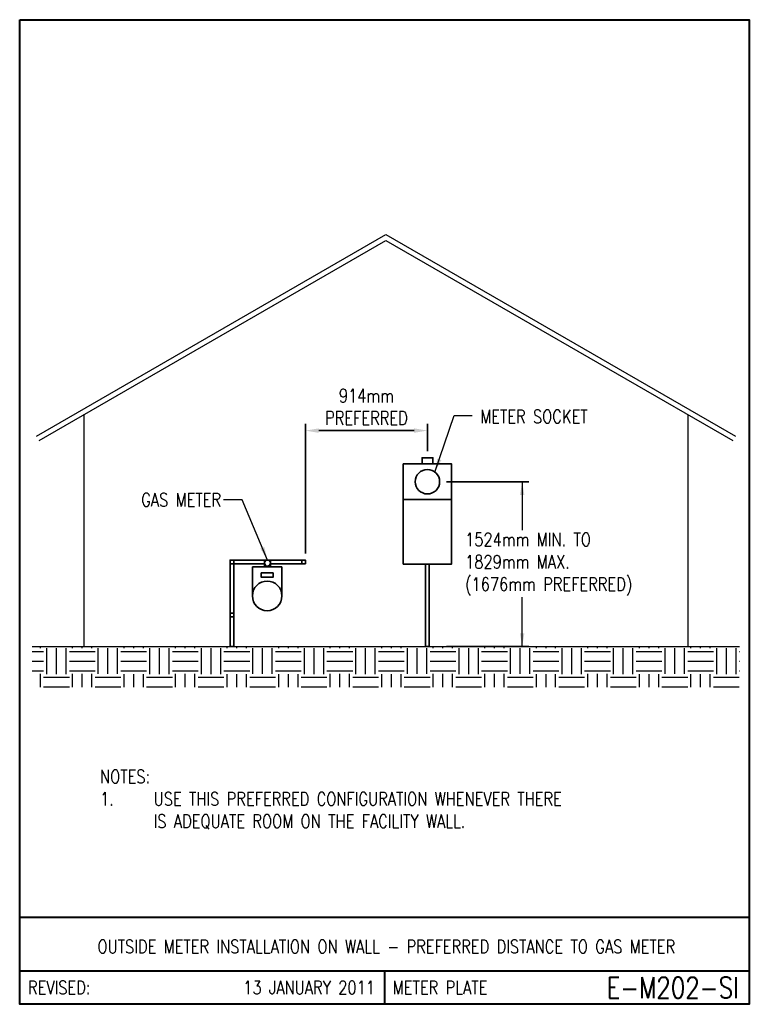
# Model space of a CAD drawing. Header units: inches. Extents: x 0 to 6.81, y 0 to 9.19.
import ezdxf
from ezdxf.enums import TextEntityAlignment as Align

# ---------------------------------------------------------------- set-up
doc = ezdxf.new("R2010")
doc.units = ezdxf.units.IN
doc.header["$LTSCALE"] = 0.5
doc.header["$MEASUREMENT"] = 0
for name, color, linetype, lineweight in [('E-DETL-1LINE', 4, 'Continuous', 35), ('E-DETL-TEXT', 3, 'Continuous', 35), ('E-DETL-TTLB', 2, 'Continuous', 40), ('E-DETL-TTLB-TEXT', 5, 'Continuous', 50)]:
    doc.layers.add(name, color=color, linetype=linetype, lineweight=lineweight)
doc.layers.add('E-DETL-FINE', color=8, linetype='Continuous')
doc.styles.add('ROMANS', font='romans.shx', dxfattribs={"height": 0.046875})
doc.styles.add('SansSerif', font='sanss___.ttf', dxfattribs={"height": 0.09375})
doc.styles.get("Standard").update_dxf_attribs({"font": 'romans.shx', "width": 0.8})
doc.dimstyles.get("Standard").update_dxf_attribs({"dimtxt": 0.18, "dimasz": 0.18, "dimexe": 0.18, "dimexo": 0.0625, "dimgap": 0.09, "dimtad": 0, "dimtih": 1, "dimtoh": 1, "dimdec": 4, "dimzin": 0, "dimdsep": 46, "dimtxsty": 'Standard', "dimcen": 0.09, "dimadec": 0, "dimazin": 0, "dimtfac": 1, "dimtdec": 4, "dimtofl": 0, "dimtmove": 0, "dimatfit": 3, "dimfxl": 0, "dimtolj": 1, "dimtzin": 0, "dimarcsym": 0})

msp = doc.modelspace()

# ---------------------------------------------------------------- hatches: boundary and pattern name
at = {"layer": 'E-DETL-FINE'}
h = msp.add_hatch(dxfattribs=at)
h.set_pattern_fill('EARTH', color=256, scale=0.961875, style=0)
h.set_pattern_definition([(0, (-16.85059, -7.9496), (0.2404688, 0.2404688), [0.2404688, -0.2404688]), (0, (-16.85059, -7.85943), (0.2404688, 0.2404688), [0.2404688, -0.2404688]), (0, (-16.85059, -7.76926), (0.2404688, 0.2404688), [0.2404688, -0.2404688]), (90, (-16.82053, -7.7392), (-0.2404687, 0.2404688), [0.2404688, -0.2404688]), (90, (-16.73035, -7.7392), (-0.2404687, 0.2404688), [0.2404688, -0.2404688]), (90, (-16.64018, -7.7392), (-0.2404687, 0.2404688), [0.2404688, -0.2404688])])
h.paths.add_polyline_path([(6.7195, 3.3376), (0.1175, 3.3376), (0.1175, 2.9582), (6.7195, 2.9582)])

# ---------------------------------------------------------------- linework, layer by layer
at = {"layer": 'E-DETL-1LINE'}
for p, q in [((2.1716, 4.0827), (2.4477, 4.0827)), ((2.1716, 3.8106), (2.1716, 4.0827)), ((2.4477, 4.0827), (2.4477, 3.8106))]:
    msp.add_line(p, q, dxfattribs=at)
for points in [[(3.755, 5.042), (3.8561, 5.042), (3.8561, 5.1004), (3.755, 5.1004)], [(3.5798, 4.7107), (4.0312, 4.7107), (4.0312, 5.042), (3.5798, 5.042)], [(3.5798, 4.107), (4.0312, 4.107), (4.0312, 4.7107), (3.5798, 4.7107)], [(1.9971, 3.3376), (1.9629, 3.3376), (1.9629, 4.1451), (1.9971, 4.1451)], [(2.2851, 4.1451), (2.3404, 4.1451), (2.3404, 4.0827), (2.2851, 4.0827)], [(2.6661, 4.1108), (2.6318, 4.1108), (2.6318, 4.1451), (2.6661, 4.1451)], [(3.8227, 3.3376), (3.7884, 3.3376), (3.7884, 4.107), (3.8227, 4.107)], [(2.2542, 4.0254), (2.3651, 4.0254), (2.3651, 3.9848), (2.2542, 3.9848)], [(1.9971, 3.6164), (1.9629, 3.6164), (1.9629, 3.6507), (1.9971, 3.6507)]]:
    msp.add_lwpolyline(points, close=True, dxfattribs=at)
msp.add_lwpolyline([(2.2858, 4.1108), (1.9629, 4.1108), (1.9629, 4.1451), (2.6661, 4.1451), (2.6661, 4.1108), (2.3396, 4.1108)], dxfattribs=at)
for centre, radius in [((3.8055, 4.8764), 0.1141), ((2.3127, 4.1174), 0.0277), ((2.3097, 3.8106), 0.1381)]:
    msp.add_circle(centre, radius, dxfattribs=at)
at = {"layer": 'E-DETL-FINE'}
for p, q in [((0.1579, 5.3014), (3.4185, 7.1839)), ((3.4185, 7.1839), (6.6791, 5.3014)), ((0.1819, 5.2597), (3.4185, 7.1283)), ((3.4185, 7.1283), (6.6551, 5.2597)), ((0.5984, 5.5002), (0.5984, 3.3376)), ((6.2385, 3.3376), (6.2385, 5.5002)), ((0.1175, 3.3376), (6.7195, 3.3376))]:
    msp.add_line(p, q, dxfattribs=at)
at = {"layer": 'E-DETL-TEXT'}
for p, q in [((2.6661, 4.2076), (2.6661, 5.4158)), ((2.7911, 5.3533), (3.6805, 5.3533)), ((3.8055, 5.1629), (3.8055, 5.4158)), ((3.9821, 4.8764), (4.7524, 4.8764)), ((3.9821, 3.3376), (4.7524, 3.3376))]:
    msp.add_line(p, q, dxfattribs=at)
for points in [[(2.7911, 5.3742), (2.7911, 5.3325), (2.6661, 5.3533)], [(3.6805, 5.3742), (3.6805, 5.3325), (3.8055, 5.3533)]]:
    msp.add_solid(points, dxfattribs=at)
at = {"layer": 'E-DETL-TTLB'}
msp.add_lwpolyline([(0, 9.1875), (6.8095, 9.1875), (6.8095, 0), (0, 0)], close=True, dxfattribs=at)
for points in [[(0, 0.8125), (6.8095, 0.8125)], [(0, 0.3125), (6.8095, 0.3125)], [(3.4048, 0.3125), (3.4048, 0)]]:
    msp.add_lwpolyline(points, dxfattribs=at)

# ---------------------------------------------------------------- texts
at = {"layer": 'E-DETL-TEXT', "style": 'ROMANS', "width": 0.8}
for s, p in [('REVISED:', (0.0773, 0.1563)), ('METER PLATE', (3.482, 0.1563))]:
    msp.add_text(s, height=0.125, dxfattribs=at).set_placement(p, align=Align.MIDDLE_LEFT)
for s, height, p in [('13 JANUARY 2011', 0.125, (3.316, 0.1563)), ('E-M202-SI', 0.19685, (6.7114, 0.1563))]:
    msp.add_text(s, height=height, dxfattribs=at).set_placement(p, align=Align.MIDDLE_RIGHT)
at = {"layer": 'E-DETL-TEXT', "insert": (3.2358, 5.575), "char_height": 0.125, "attachment_point": 5}
msp.add_mtext('\\A1;914mm\\PPREFERRED', dxfattribs=at)
at = {"layer": 'E-DETL-TEXT', "char_height": 0.125}
for s, insert, width, attachment_point in [('METER SOCKET', (4.2976, 5.5476), 1.055467, 1), ('GAS METER', (1.8799, 4.7078), 1.153696, 6), ('1524mm MIN. TO 1829mm MAX.\\P(1676mm PREFERRED)', (4.1571, 4.1078), 1.829601, 4), ('NOTES:\\P1.^IUSE THIS PREFERRED CONFIGURATION WHENEVER THERE\\P ^IIS ADEQUATE ROOM ON THE FACILITY WALL.', (0.75, 2.1875), 5.025, 1)]:
    msp.add_mtext(s, dxfattribs=dict(at, insert=insert, width=width, attachment_point=attachment_point))
at = {"layer": 'E-DETL-TTLB-TEXT', "style": 'ROMANS', "width": 0.8}
msp.add_text('OUTSIDE METER INSTALLATION ON WALL - PREFERRED DISTANCE TO GAS METER', height=0.125, dxfattribs=at).set_placement((3.4217, 0.4764), align=Align.CENTER)

# ---------------------------------------------------------------- leaders
at = {"layer": 'E-DETL-TEXT'}
for points in [[(3.8757, 4.9663), (4.0562, 5.4933), (4.2241, 5.4933)], [(4.6899, 4.8764), (4.6899, 4.425)], [(2.3127, 4.1451), (2.0762, 4.7078), (1.9012, 4.7078)], [(4.6899, 3.3376), (4.6899, 3.8)]]:
    msp.add_leader(points, dimstyle='Standard', override={"dimtxt": 0.09375, "dimasz": 0.125, "dimexe": 0.0625, "dimgap": 0.03125, "dimtad": 0, "dimtih": 0, "dimtoh": 0, "dimzin": 1, "dimlunit": 4, "dimtxsty": 'SansSerif', "dimcen": 0, "dimtofl": 1, "dimfrac": 2}, dxfattribs=at)

doc.saveas('drawing.dxf')
